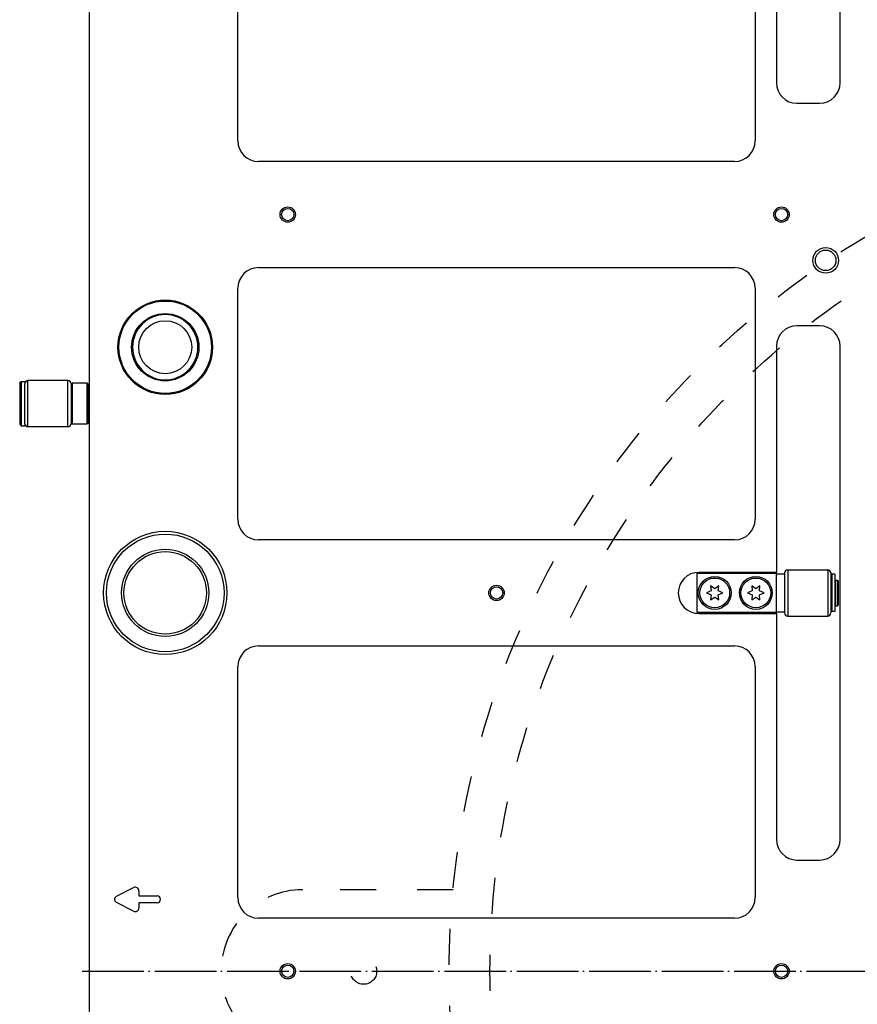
# Model space of a CAD drawing. Extents: x -1809 to 6113, y -4129 to 1471.
# Tile 166 of 197: x 4952 to 5115, y -1828 to -1637. Entities that reach past the tile are written whole.
import ezdxf

# ---------------------------------------------------------------- set-up
doc = ezdxf.new("R2010")
doc.units = 0
doc.linetypes.add('DASHED', pattern=[15, 7, -8])
doc.linetypes.add('DOT_CENTER', pattern=[14, 12, -1, 0, -1])
doc.layers.get('0').update_dxf_attribs({"linetype": 'CONTINUOUS'})
doc.layers.add('1', color=7, linetype='CONTINUOUS')

# ---------------------------------------------------------------- blocks, each defined once
blk = doc.blocks.new('DUT_BOARD__78', base_point=(5409.88, -1537.57))
at = {"color": 1, "linetype": 'CONTINUOUS'}
for p, q in [((4994.24, -1660.23), (4994.24, -1615.23)), ((5094.92, -1615.23), (5094.92, -1660.23)), ((5090.92, -1664.23), (4998.24, -1664.23)), ((4998.24, -1684.89), (5090.92, -1684.89)), ((4994.24, -1733.89), (4994.24, -1688.89)), ((5094.92, -1688.89), (5094.92, -1733.89)), ((5090.92, -1737.89), (4998.24, -1737.89)), ((4998.24, -1758.55), (5090.92, -1758.55)), ((4994.24, -1807.55), (4994.24, -1762.55)), ((5094.92, -1762.55), (5094.92, -1807.55)), ((5090.92, -1811.55), (4998.24, -1811.55))]:
    blk.add_line(p, q, dxfattribs=at)
for centre, start, end in [((4998.24, -1660.23), 180, -90), ((5090.92, -1660.23), -90, 0), ((4998.24, -1688.89), 90, 180), ((5090.92, -1688.89), 0, 90), ((4998.24, -1733.89), 180, -90), ((5090.92, -1733.89), -90, 0), ((4998.24, -1762.55), 90, 180), ((5090.92, -1762.55), 0, 90), ((4998.24, -1807.55), 180, -90), ((5090.92, -1807.55), -90, 0)]:
    blk.add_arc(centre, 4, start, end, dxfattribs=at)
blk = doc.blocks.new('6960-0041-0_2__86', base_point=(4986.44, -1694.04))
at = {"color": 1, "linetype": 'CONTINUOUS'}
blk.add_circle((4980.09, -1700.39), 5.15, dxfattribs=at)
for start, end in [(90, -90), (-90, 90)]:
    blk.add_arc((4980.09, -1700.39), 6.35, start, end, dxfattribs=at)
blk = doc.blocks.new('HOLEPLUGS__94', base_point=(5430.38, -1546.72))
blk.add_blockref('6960-0041-0_2__86', (4986.44, -1694.04))
blk = doc.blocks.new('21791-0S112_2__95', base_point=(4992.09, -1736.22))
at = {"color": 1, "linetype": 'CONTINUOUS'}
for radius in [12, 11.45, 8.49, 8.03]:
    blk.add_circle((4980.09, -1748.22), radius, dxfattribs=at)
blk = doc.blocks.new('BUSHINGS_INTERFACE__98', base_point=(5436.03, -1736.22))
blk.add_blockref('21791-0S112_2__95', (4992.09, -1736.22))
blk = doc.blocks.new('0515-2034_M3X12_2__105', base_point=(5089.96, -1745.32))
at = {"color": 1, "linetype": 'CONTINUOUS'}
for p, q in [((5086.37, -1747.82), (5085.46, -1748.22)), ((5085.46, -1748.22), (5086.37, -1748.62)), ((5086.26, -1746.83), (5086.37, -1747.82)), ((5087.06, -1747.42), (5086.26, -1746.83)), ((5087.86, -1746.83), (5087.06, -1747.42)), ((5087.75, -1747.82), (5087.86, -1746.83)), ((5088.66, -1748.22), (5087.75, -1747.82)), ((5087.75, -1748.62), (5088.66, -1748.22)), ((5086.37, -1748.62), (5086.26, -1749.6)), ((5086.26, -1749.6), (5087.06, -1749.02)), ((5087.06, -1749.02), (5087.86, -1749.6)), ((5087.86, -1749.6), (5087.75, -1748.62))]:
    blk.add_line(p, q, dxfattribs=at)
blk.add_circle((5087.06, -1748.22), 2.9, dxfattribs=at)
blk = doc.blocks.new('0515-2034_M3X12_3__106', base_point=(5097.96, -1745.32))
at = {"color": 1, "linetype": 'CONTINUOUS'}
for p, q in [((5094.37, -1747.82), (5093.46, -1748.22)), ((5093.46, -1748.22), (5094.37, -1748.62)), ((5094.26, -1746.83), (5094.37, -1747.82)), ((5095.06, -1747.42), (5094.26, -1746.83)), ((5095.86, -1746.83), (5095.06, -1747.42)), ((5095.75, -1747.82), (5095.86, -1746.83)), ((5096.66, -1748.22), (5095.75, -1747.82)), ((5095.75, -1748.62), (5096.66, -1748.22)), ((5094.37, -1748.62), (5094.26, -1749.6)), ((5094.26, -1749.6), (5095.06, -1749.02)), ((5095.06, -1749.02), (5095.86, -1749.6)), ((5095.86, -1749.6), (5095.75, -1748.62))]:
    blk.add_line(p, q, dxfattribs=at)
blk.add_circle((5095.06, -1748.22), 2.9, dxfattribs=at)
blk = doc.blocks.new('SCREWSET_STIFFENER__115', base_point=(5319.96, -1598))
for name, p in [('0515-2034_M3X12_2__105', (5089.96, -1745.32)), ('0515-2034_M3X12_3__106', (5097.96, -1745.32))]:
    blk.add_blockref(name, p)
blk = doc.blocks.new('BEARING_HK0509__137', base_point=(4961.76, -1706.89))
at = {"color": 1, "linetype": 'CONTINUOUS'}
for p, q in [((4952.76, -1708.89), (4952.76, -1707.49)), ((4953.36, -1715.89), (4953.36, -1706.89)), ((4961.16, -1706.89), (4953.36, -1706.89)), ((4961.16, -1715.89), (4961.16, -1706.89)), ((4961.76, -1707.59), (4961.76, -1707.49)), ((4961.76, -1707.59), (4961.76, -1711.39)), ((4952.76, -1713.89), (4952.76, -1708.89)), ((4961.76, -1711.39), (4961.76, -1715.19)), ((4952.76, -1715.29), (4952.76, -1713.89)), ((4961.76, -1715.29), (4961.76, -1715.19)), ((4961.16, -1715.89), (4953.36, -1715.89))]:
    blk.add_line(p, q, dxfattribs=at)
for centre, start, end in [((4953.36, -1707.49), 90, 180), ((4961.16, -1707.49), 0, 90), ((4953.36, -1715.29), 180, -90), ((4961.16, -1715.29), -90, 0)]:
    blk.add_arc(centre, 0.6, start, end, dxfattribs=at)
blk = doc.blocks.new('24791-0S111__138', base_point=(4965.06, -1707.39))
at = {"color": 1, "linetype": 'CONTINUOUS'}
for p, q in [((4961.76, -1707.59), (4961.96, -1707.39)), ((4961.76, -1707.59), (4961.76, -1711.39)), ((4961.96, -1707.39), (4961.96, -1711.39)), ((4964.86, -1707.39), (4961.96, -1707.39)), ((4964.86, -1707.39), (4964.86, -1711.39)), ((4965.06, -1707.59), (4964.86, -1707.39)), ((4965.06, -1707.59), (4965.06, -1711.39)), ((4961.76, -1711.39), (4961.76, -1715.19)), ((4961.96, -1711.39), (4961.96, -1715.39)), ((4964.86, -1711.39), (4964.86, -1715.39)), ((4965.06, -1711.39), (4965.06, -1715.19)), ((4961.76, -1715.19), (4961.96, -1715.39)), ((4964.86, -1715.39), (4961.96, -1715.39)), ((4965.06, -1715.19), (4964.86, -1715.39))]:
    blk.add_line(p, q, dxfattribs=at)
blk = doc.blocks.new('E2812-23753-0__139', base_point=(4965.26, -1707.09))
at = {"color": 1, "linetype": 'CONTINUOUS'}
for p, q in [((4951.76, -1707.39), (4952.06, -1707.09)), ((4951.76, -1707.39), (4951.76, -1715.39)), ((4952.06, -1707.09), (4952.06, -1715.69)), ((4952.06, -1707.09), (4952.76, -1707.09)), ((4952.76, -1707.09), (4952.76, -1707.49)), ((4952.76, -1708.89), (4952.76, -1707.49)), ((4952.76, -1713.89), (4952.76, -1708.89)), ((4965.26, -1708.89), (4965.06, -1708.89)), ((4951.76, -1715.39), (4952.06, -1715.69)), ((4952.76, -1715.29), (4952.76, -1713.89)), ((4952.76, -1715.29), (4952.76, -1715.69)), ((4965.26, -1713.89), (4965.06, -1713.89)), ((4952.06, -1715.69), (4952.76, -1715.69))]:
    blk.add_line(p, q, dxfattribs=at)
blk = doc.blocks.new('BEARING_ASSY1_1__140', base_point=(4965.26, -1706.89))
for name, p in [('E2812-23753-0__139', (4965.26, -1707.09)), ('BEARING_HK0509__137', (4961.76, -1706.89)), ('24791-0S111__138', (4965.06, -1707.39))]:
    blk.add_blockref(name, p)
blk = doc.blocks.new('BEARING_HK0509__157', base_point=(5109.66, -1743.72))
at = {"color": 1, "linetype": 'CONTINUOUS'}
for p, q in [((5100.66, -1744.32), (5100.66, -1744.52)), ((5101.26, -1743.72), (5109.06, -1743.72)), ((5101.26, -1743.72), (5101.26, -1752.72)), ((5109.06, -1743.72), (5109.06, -1752.72)), ((5109.66, -1744.32), (5109.66, -1752.12)), ((5100.66, -1744.52), (5100.66, -1745.72)), ((5100.66, -1745.72), (5100.66, -1750.72)), ((5100.66, -1750.72), (5100.66, -1751.92)), ((5100.66, -1751.92), (5100.66, -1752.12)), ((5101.26, -1752.72), (5109.06, -1752.72))]:
    blk.add_line(p, q, dxfattribs=at)
for centre, start, end in [((5101.26, -1744.32), 90, 180), ((5109.06, -1744.32), 0, 90), ((5101.26, -1752.12), 180, -90), ((5109.06, -1752.12), -90, 0)]:
    blk.add_arc(centre, 0.6, start, end, dxfattribs=at)
blk = doc.blocks.new('WASHER1__158', base_point=(5110.46, -1744.57))
at = {"color": 1, "linetype": 'CONTINUOUS'}
for p, q in [((5109.86, -1744.57), (5109.86, -1745.72)), ((5110.46, -1744.57), (5109.86, -1744.57)), ((5109.86, -1745.72), (5109.86, -1746.62)), ((5110.46, -1744.57), (5110.46, -1751.87)), ((5109.86, -1746.62), (5109.86, -1748.22)), ((5109.86, -1748.22), (5109.86, -1749.82)), ((5109.86, -1749.82), (5109.86, -1750.72)), ((5109.86, -1750.72), (5109.86, -1751.87)), ((5110.46, -1751.87), (5109.86, -1751.87))]:
    blk.add_line(p, q, dxfattribs=at)
blk = doc.blocks.new('23796-0S111__159', base_point=(5111.16, -1744.42))
at = {"color": 1, "linetype": 'CONTINUOUS'}
for p, q in [((5099.06, -1744.42), (5083.56, -1744.42)), ((5083.56, -1744.42), (5083.56, -1752.02)), ((5099.06, -1744.52), (5099.06, -1744.42)), ((5099.06, -1751.92), (5099.06, -1744.52)), ((5099.06, -1744.52), (5100.66, -1744.52)), ((5100.66, -1744.52), (5100.66, -1745.72)), ((5100.66, -1745.72), (5100.66, -1750.72)), ((5109.66, -1745.72), (5109.86, -1745.72)), ((5109.86, -1745.72), (5109.86, -1746.62)), ((5110.56, -1745.72), (5110.96, -1745.72)), ((5110.56, -1745.72), (5110.56, -1746.62)), ((5110.96, -1745.72), (5110.96, -1748.22)), ((5111.16, -1745.92), (5110.96, -1745.72)), ((5111.16, -1750.52), (5111.16, -1745.92)), ((5109.86, -1746.62), (5109.86, -1748.22)), ((5109.86, -1748.22), (5109.86, -1749.82)), ((5110.56, -1746.62), (5110.46, -1746.62)), ((5110.56, -1746.62), (5110.56, -1748.22)), ((5110.56, -1748.22), (5110.56, -1749.82)), ((5110.96, -1748.22), (5110.96, -1750.72)), ((5109.86, -1749.82), (5109.86, -1750.72)), ((5110.56, -1749.82), (5110.46, -1749.82)), ((5110.56, -1749.82), (5110.56, -1750.72)), ((5099.06, -1752.02), (5083.56, -1752.02)), ((5099.06, -1752.02), (5099.06, -1751.92)), ((5099.06, -1751.92), (5100.66, -1751.92)), ((5100.66, -1750.72), (5100.66, -1751.92)), ((5109.66, -1750.72), (5109.86, -1750.72)), ((5110.56, -1750.72), (5110.96, -1750.72)), ((5111.16, -1750.52), (5110.96, -1750.72))]:
    blk.add_line(p, q, dxfattribs=at)
for centre in [(5087.06, -1748.22), (5095.06, -1748.22)]:
    blk.add_circle(centre, 3.2, dxfattribs=at)
blk = doc.blocks.new('BEARING_ASSY2_1__160', base_point=(5111.16, -1743.72))
for name, p in [('BEARING_HK0509__157', (5109.66, -1743.72)), ('23796-0S111__159', (5111.16, -1744.42)), ('WASHER1__158', (5110.46, -1744.57))]:
    blk.add_blockref(name, p)
blk = doc.blocks.new('BEARINGS__185', base_point=(5452.36, -1569.57))
for name, p in [('BEARING_ASSY1_1__140', (4965.26, -1706.89)), ('BEARING_ASSY2_1__160', (5111.16, -1743.72))]:
    blk.add_blockref(name, p)
blk = doc.blocks.new('SMALLPARTS__186', base_point=(5452.36, -1481.88))
for name, p in [('HOLEPLUGS__94', (5430.38, -1546.72)), ('BEARINGS__185', (5452.36, -1569.57)), ('SCREWSET_STIFFENER__115', (5319.96, -1598)), ('BUSHINGS_INTERFACE__98', (5436.03, -1736.22))]:
    blk.add_blockref(name, p)
blk = doc.blocks.new('E7018-24101__187', base_point=(5438.86, -1521.88))
at = {"color": 1, "linetype": 'CONTINUOUS'}
for p, q in [((4965.26, -1525.88), (4965.26, -2117.88)), ((5111.46, -1648.9), (5111.46, -1552.9)), ((5099.06, -1604.9), (5099.06, -1648.9)), ((4994.24, -1660.23), (4994.24, -1615.23)), ((5094.92, -1615.23), (5094.92, -1660.23)), ((5103.06, -1652.9), (5107.46, -1652.9)), ((5090.92, -1664.23), (4998.24, -1664.23)), ((4998.24, -1684.89), (5090.92, -1684.89)), ((4994.24, -1733.89), (4994.24, -1688.89)), ((5094.92, -1688.89), (5094.92, -1733.89)), ((5107.46, -1696.22), (5103.06, -1696.22)), ((5099.06, -1700.22), (5099.06, -1744.22)), ((5111.46, -1796.22), (5111.46, -1700.22)), ((5090.92, -1737.89), (4998.24, -1737.89)), ((5099.06, -1744.22), (5083.96, -1744.22)), ((5099.06, -1744.42), (5099.06, -1744.22)), ((5099.06, -1744.52), (5099.06, -1744.42)), ((5099.06, -1751.92), (5099.06, -1744.52)), ((5099.06, -1752.02), (5099.06, -1751.92)), ((5099.06, -1752.22), (5099.06, -1752.02)), ((5083.96, -1752.22), (5099.06, -1752.22)), ((5099.06, -1752.22), (5099.06, -1796.22)), ((4998.24, -1758.55), (5090.92, -1758.55)), ((4994.24, -1807.55), (4994.24, -1762.55)), ((5094.92, -1762.55), (5094.92, -1807.55)), ((5103.06, -1800.22), (5107.46, -1800.22)), ((4970.6, -1807.25), (4973.94, -1805.59)), ((4974.95, -1806.21), (4974.95, -1807.18)), ((4974.95, -1807.18), (4978.49, -1807.18)), ((4973.94, -1810.17), (4970.6, -1808.51)), ((4978.49, -1808.58), (4974.95, -1808.58)), ((4974.95, -1808.58), (4974.95, -1809.55)), ((4979.19, -1807.88), (4979.19, -1807.88)), ((5090.92, -1811.55), (4998.24, -1811.55))]:
    blk.add_line(p, q, dxfattribs=at)
for centre, radius in [((5003.94, -1674.56), 1.5), ((5003.94, -1674.56), 1.2), ((5100.06, -1674.56), 1.5), ((5100.06, -1674.56), 1.2), ((5108.66, -1683.48), 2.5), ((5108.66, -1683.48), 2), ((4980.09, -1700.39), 9.2), ((4980.09, -1700.39), 9), ((4980.09, -1700.39), 6.55), ((5044.58, -1748.22), 1.5), ((5044.58, -1748.22), 1.2), ((5003.94, -1821.88), 1.5), ((5003.94, -1821.88), 1.2), ((5100.06, -1821.88), 1.5), ((5100.06, -1821.88), 1.2)]:
    blk.add_circle(centre, radius, dxfattribs=at)
for centre, radius, start, end in [((5103.06, -1648.9), 4, 180, -90), ((5107.46, -1648.9), 4, -90, 0), ((4998.24, -1660.23), 4, 180, -90), ((5090.92, -1660.23), 4, -90, 0), ((4998.24, -1688.89), 4, 90, 180), ((5090.92, -1688.89), 4, 0, 90), ((4980.09, -1700.39), 6.35, 90, -90), ((4980.09, -1700.39), 6.35, -90, 90), ((5103.06, -1700.22), 4, 90, 180), ((5107.46, -1700.22), 4, 0, 90), ((4998.24, -1733.89), 4, 180, -90), ((5090.92, -1733.89), 4, -90, 0), ((5083.96, -1748.22), 4, 90, -90), ((4998.24, -1762.55), 4, 90, 180), ((5090.92, -1762.55), 4, 0, 90), ((5103.06, -1796.22), 4, 180, -90), ((5107.46, -1796.22), 4, -90, 0), ((4974.25, -1806.21), 0.7, 0, 116.5651), ((4970.92, -1807.88), 0.7, 116.5651, -116.5651), ((4978.49, -1807.88), 0.7, 0, 90), ((4998.24, -1807.55), 4, 180, -90), ((5090.92, -1807.55), 4, -90, 0), ((4974.25, -1809.55), 0.7, -116.5651, 0), ((4978.49, -1807.88), 0.7, -90, 0)]:
    blk.add_arc(centre, radius, start, end, dxfattribs=at)
blk = doc.blocks.new('E7018-64101__188', base_point=(5452.36, -1481.88))
for name, p in [('SMALLPARTS__186', (5452.36, -1481.88)), ('E7018-24101__187', (5438.86, -1521.88))]:
    blk.add_blockref(name, p)
blk = doc.blocks.new('STIFF_ASSY_DUTBD__189', base_point=(5452.36, -1481.88))
for name, p in [('E7018-64101__188', (5452.36, -1481.88)), ('DUT_BOARD__78', (5409.88, -1537.57))]:
    blk.add_blockref(name, p)
blk = doc.blocks.new('A1__190', base_point=(5452.36, -1481.88))
blk.add_blockref('STIFF_ASSY_DUTBD__189', (5452.36, -1481.88))
blk = doc.blocks.new('FRONT1__191', base_point=(5452.36, -1481.88))
blk.add_blockref('A1__190', (5452.36, -1481.88))
blk = doc.blocks.new('L1__192', base_point=(5452.36, -1481.88))
blk.add_blockref('FRONT1__191', (5452.36, -1481.88))
blk = doc.blocks.new('HEADPLATE_EG__1074', base_point=(4654.3, -2191.02))
at = {"layer": '1', "color": 7, "linetype": 'DASHED'}
blk.add_line((5036.13, -1806), (5006.86, -1806), dxfattribs=at)
at = {"layer": '1', "color": 1, "linetype": 'DOT_CENTER'}
blk.add_line((4963.94, -1821.88), (5440.19, -1821.88), dxfattribs=at)
at = {"layer": '1', "color": 7, "linetype": 'DASHED'}
for centre, radius in [((5202.06, -1821.88), 166.69), ((5202.06, -1821.88), 158.75), ((5018.72, -1821.88), 2.54)]:
    blk.add_circle(centre, radius, dxfattribs=at)
blk.add_arc((5006.86, -1821.88), 15.88, 90, -90, dxfattribs=at)

msp = doc.modelspace()

# ---------------------------------------------------------------- block references
msp.add_blockref('L1__192', (5452.36, -1481.88))
at = {"layer": '1'}
msp.add_blockref('HEADPLATE_EG__1074', (4654.3, -2191.02), dxfattribs=at)

doc.saveas('drawing.dxf')
